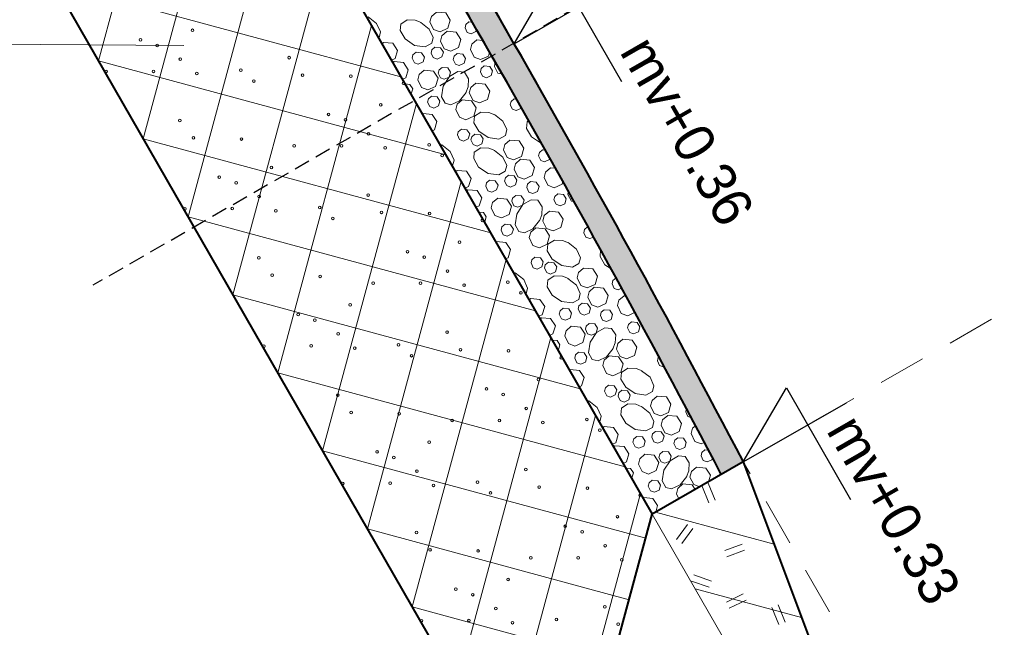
# Model space of a CAD drawing. Header units: metres. Extents: x 148742 to 148951, y 485553 to 485794.
# Tile 5 of 53: x 148815.57 to 148827.95, y 485617.56 to 485625.2. Entities that reach past the tile are written whole.
import ezdxf
from ezdxf.enums import TextEntityAlignment as Align

# ---------------------------------------------------------------- set-up
doc = ezdxf.new("R2010")
doc.units = ezdxf.units.M
doc.header["$MEASUREMENT"] = 0
doc.linetypes.add('assen', pattern=[2.5, 2, -0.5])
doc.linetypes.add('DGN Style 2', pattern=[1, 0.6, -0.4])
doc.layers.get('Defpoints').update_dxf_attribs({"color": 253, "lineweight": 13})
for name, color, linetype, lineweight in [('BWR-alg-assenplan', 92, 'assen', 30), ('BWR-best-situatie', 2, 'Continuous', 13), ('BWR-nieuw-maaiveldhoogte', 2, 'Continuous', 40), ('BWR-nieuw-raster-asfaltfietspad 80%', 252, 'Continuous', 30), ('BWR-nieuw-raster-profielen', 7, 'Continuous', 0), ('WVB-dim-terr-maatvoering 018', 7, 'Continuous', 13), ('WVB-pen-dik 018', 1, 'Continuous', 13), ('WVB-pen-dik 025', 1, 'Continuous', 30), ('WVB-pen-dik 035', 1, 'Continuous', 40)]:
    doc.layers.add(name, color=color, linetype=linetype, lineweight=lineweight)
doc.styles.add('1 50   0.18', font='WORKING.shx', dxfattribs={"height": 0.09})
doc.styles.add('1 50   0.18_0', font='WORKING.shx')
doc.styles.add('1 50   0.25', font='WORKING.shx', dxfattribs={"height": 0.125})
doc.dimstyles.new('TER 1 50', dxfattribs={"dimtxt": 0.09, "dimasz": 0.09, "dimexe": 0.045, "dimexo": 0.0625, "dimgap": 0.045, "dimtad": 1, "dimzin": 0, "dimdsep": 46, "dimtxsty": '1 50   0.18', "dimblk": 'TerminatorOpen_0.5', "dimcen": 0, "dimclrd": 256, "dimclre": 256, "dimclrt": 1, "dimazin": 0, "dimtfac": 1, "dimtdec": 0, "dimtmove": 1, "dimatfit": 1, "dimldrblk": 'TerminatorOpen_0.5', "dimfxl": 0.045, "dimfxlon": 1, "dimfrac": 2, "dimtolj": 1, "dimtzin": 0, "dimlwd": -1, "dimlwe": -1, "dimarcsym": 0})

# ---------------------------------------------------------------- blocks, each defined once
blk = doc.blocks.new('_Oblique_0.5')
at = {"color": 0, "linetype": 'ByBlock', "lineweight": -2}
for p, q in [((0, 0), (-1, 0)), ((0.5, 0.25), (-0.5, -0.25))]:
    blk.add_line(p, q, dxfattribs=at)
blk = doc.blocks.new('*D64')
at = {"layer": 'Defpoints', "color": 0, "lineweight": 40, "transparency": 16777216}
for p in [(148825.865, 485627.252), (148833.146, 485624.516), (148824.817, 485619.73)]:
    blk.add_point(p, dxfattribs=at)
at = {"layer": 'WVB-dim-terr-maatvoering 018', "transparency": 16777216}
for p, q in [((148830.001, 485629.629), (148830.313, 485629.808)), ((148830.337, 485629.406), (148832.967, 485624.828)), ((148832.99, 485624.426), (148833.302, 485624.605))]:
    blk.add_line(p, q, dxfattribs=at)
at = {"layer": 'WVB-dim-terr-maatvoering 018', "transparency": 16777216, "xscale": 0.36, "yscale": 0.36, "zscale": 0.36}
for p, rotation in [((148830.157, 485629.718), 119.8783303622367), ((148833.146, 485624.516), 299.8783303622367)]:
    blk.add_blockref('_Oblique_0.5', p, dxfattribs=dict(at, rotation=rotation))
at = {"layer": 'WVB-dim-terr-maatvoering 018', "color": 7, "transparency": 16777216, "insert": (148831.964, 485627.296), "char_height": 0.36, "attachment_point": 5, "rotation": 299.8783, "style": '1 50   0.18_0'}
blk.add_mtext('\\A1;\\C7;6.00', dxfattribs=at)
blk = doc.blocks.new('TerminatorOpen_0.5')
at = {"color": 0, "linetype": 'ByBlock', "lineweight": -2}
for q in [(-1, 0.25), (-1, 0), (-1, -0.25)]:
    blk.add_line((0, 0), q, dxfattribs=at)
blk = doc.blocks.new('*D65')
at = {"layer": 'Defpoints', "color": 0, "lineweight": 40, "transparency": 16777216}
for p in [(148824.817, 485619.73), (148837.132, 485617.579), (148827.779, 485612.206)]:
    blk.add_point(p, dxfattribs=at)
at = {"layer": 'WVB-dim-terr-maatvoering 018', "transparency": 16777216}
for p, q in [((148832.99, 485624.426), (148833.302, 485624.605)), ((148833.326, 485624.204), (148836.952, 485617.891)), ((148836.975, 485617.489), (148837.288, 485617.669))]:
    blk.add_line(p, q, dxfattribs=at)
at = {"layer": 'WVB-dim-terr-maatvoering 018', "transparency": 16777216, "xscale": 0.36, "yscale": 0.36, "zscale": 0.36}
for p, rotation in [((148833.146, 485624.516), 119.8783303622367), ((148837.132, 485617.579), 299.8783303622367)]:
    blk.add_blockref('_Oblique_0.5', p, dxfattribs=dict(at, rotation=rotation))
at = {"layer": 'WVB-dim-terr-maatvoering 018', "color": 7, "transparency": 16777216, "insert": (148835.451, 485621.227), "char_height": 0.36, "attachment_point": 5, "rotation": 299.8783, "style": '1 50   0.18_0'}
blk.add_mtext('\\A1;\\C7;8.00', dxfattribs=at)
blk = doc.blocks.new('*D68')
at = {"layer": 'Defpoints', "color": 0, "lineweight": 40, "transparency": 16777216}
for p in [(148825.044, 485618.986), (148825.69, 485615.212), (148832.245, 485603.802)]:
    blk.add_point(p, dxfattribs=at)
at = {"layer": 'WVB-dim-terr-maatvoering 018', "transparency": 16777216}
for p, q in [((148826.745, 485616.025), (148826.924, 485615.713)), ((148826.522, 485615.69), (148826.002, 485615.391)), ((148825.779, 485615.056), (148825.6, 485615.368))]:
    blk.add_line(p, q, dxfattribs=at)
at = {"layer": 'WVB-dim-terr-maatvoering 018', "transparency": 16777216, "xscale": 0.36, "yscale": 0.36, "zscale": 0.36}
for p, rotation in [((148826.834, 485615.869), 29.87833036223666), ((148825.69, 485615.212), 209.8783303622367)]:
    blk.add_blockref('_Oblique_0.5', p, dxfattribs=dict(at, rotation=rotation))
at = {"layer": 'WVB-dim-terr-maatvoering 018', "color": 7, "transparency": 16777216, "insert": (148827.502, 485616.668), "char_height": 0.36, "attachment_point": 5, "rotation": 29.8783, "style": '1 50   0.18_0'}
blk.add_mtext('\\A1;\\C7;1.32', dxfattribs=at)
blk = doc.blocks.new('HPIJLL')
at = {"layer": 'WVB-pen-dik 025'}
for p, q in [((0, 0), (0, 1.494)), ((0.538, 0.933), (-1.082, 0.933)), ((0, 0), (0.538, 0.933))]:
    blk.add_line(p, q, dxfattribs=at)

msp = doc.modelspace()

# ---------------------------------------------------------------- hatches: boundary and pattern name
at = {"layer": 'BWR-nieuw-raster-asfaltfietspad 80%', "ltscale": 0.466667, "extrusion": (0, 0, -1)}
msp.add_hatch(color=256, dxfattribs=at).paths.add_polyline_path([(-148824.666, 485619.643), (-148824.388, 485619.484, -0.020024), (-148818.41, 485629.889), (-148818.688, 485630.049, 0.009999), (-148821.784, 485624.901), (-148821.784, 485624.901), (-148821.784, 485624.901, 0.00998)])

# ---------------------------------------------------------------- linework, layer by layer
at = {"layer": 'BWR-alg-assenplan', "linetype": 'assen', "ltscale": 0.1}
msp.add_line((148830.909, 485630.15), (148816.486, 485621.864), dxfattribs=at)
at = {"layer": 'BWR-best-situatie'}
msp.add_line((148823.521, 485618.986), (148831.492, 485605.113), dxfattribs=at)
at = {"layer": 'BWR-nieuw-raster-asfaltfietspad 80%', "ltscale": 0.466667, "flags": 128}
msp.add_lwpolyline([(148824.666, 485619.643), (148824.388, 485619.484, 0.020024), (148818.41, 485629.889), (148818.688, 485630.049, -0.009999), (148821.784, 485624.901), (148821.784, 485624.901), (148821.784, 485624.901, -0.00998)], format="xyb", close=True, dxfattribs=at)
at = {"layer": 'BWR-nieuw-raster-profielen'}
for p, q in [((148816.556, 485624.685), (148817.737, 485629.054)), ((148817.12, 485623.704), (148818.3, 485628.073)), ((148817.683, 485622.723), (148818.864, 485627.092)), ((148818.247, 485621.742), (148819.427, 485626.111)), ((148815.993, 485625.666), (148820.361, 485624.486)), ((148821.215, 485625.176), (148821.253, 485625.172)), ((148818.811, 485620.761), (148819.991, 485625.13)), ((148820.123, 485624.901), (148820.142, 485624.918)), ((148821.316, 485624.95), (148821.388, 485624.943)), ((148816.556, 485624.685), (148820.925, 485623.505)), ((148820.26, 485624.662), (148820.276, 485624.676)), ((148819.374, 485619.781), (148820.555, 485624.149)), ((148821.783, 485624.208), (148821.807, 485624.206)), ((148820.63, 485624.018), (148820.638, 485624.024)), ((148817.12, 485623.704), (148821.489, 485622.524)), ((148820.848, 485623.638), (148820.879, 485623.626)), ((148822.14, 485623.566), (148822.167, 485623.563)), ((148821.048, 485623.291), (148821.067, 485623.308)), ((148822.241, 485623.34), (148822.296, 485623.335)), ((148819.938, 485618.8), (148821.118, 485623.168)), ((148821.185, 485623.052), (148821.201, 485623.066)), ((148817.683, 485622.723), (148822.052, 485621.543)), ((148822.708, 485622.598), (148822.709, 485622.598)), ((148821.555, 485622.408), (148821.563, 485622.414)), ((148820.501, 485617.819), (148821.682, 485622.187)), ((148821.773, 485622.028), (148821.804, 485622.016)), ((148823.065, 485621.956), (148823.065, 485621.956)), ((148818.247, 485621.742), (148822.616, 485620.562)), ((148821.973, 485621.681), (148821.992, 485621.698)), ((148823.166, 485621.73), (148823.187, 485621.728)), ((148822.11, 485621.442), (148822.126, 485621.456)), ((148821.065, 485616.838), (148822.246, 485621.206)), ((148822.48, 485620.798), (148822.488, 485620.804)), ((148818.811, 485620.761), (148823.179, 485619.581)), ((148822.698, 485620.418), (148822.729, 485620.406)), ((148821.629, 485615.857), (148822.809, 485620.225)), ((148822.898, 485620.071), (148822.917, 485620.088)), ((148823.035, 485619.832), (148823.051, 485619.846)), ((148819.374, 485619.781), (148823.439, 485618.682)), ((148824.184, 485619.793), (148824.225, 485619.789)), ((148824.233, 485619.129), (148824.145, 485619.344)), ((148824.311, 485619.161), (148824.224, 485619.377)), ((148822.192, 485614.876), (148823.373, 485619.244)), ((148823.405, 485619.188), (148823.413, 485619.194)), ((148823.563, 485619.01), (148825.054, 485618.607)), ((148823.965, 485618.854), (148823.826, 485618.665)), ((148819.938, 485618.8), (148823.23, 485617.91)), ((148824.033, 485618.804), (148823.894, 485618.615)), ((148824.432, 485618.529), (148824.652, 485618.609)), ((148824.46, 485618.451), (148824.68, 485618.532)), ((148824.043, 485618.221), (148824.264, 485618.145)), ((148824.016, 485618.143), (148824.235, 485618.066)), ((148824.061, 485618.047), (148825.399, 485617.685)), ((148824.454, 485617.881), (148824.664, 485617.982)), ((148824.488, 485617.805), (148824.7, 485617.906)), ((148825.192, 485617.628), (148825.105, 485617.844)), ((148820.501, 485617.819), (148823.022, 485617.137)), ((148825.114, 485617.596), (148825.026, 485617.811))]:
    msp.add_line(p, q, dxfattribs=at)
at = {"layer": 'BWR-nieuw-raster-profielen', "flags": 128}
for points in [[(148820.806, 485625.299), (148820.923, 485625.289), (148820.981, 485625.198), (148820.951, 485625.095), (148820.852, 485625.051), (148820.771, 485625.081), (148820.725, 485625.177), (148820.743, 485625.244), (148820.806, 485625.299)], [(148819.948, 485625.239), (148820.055, 485625.155), (148820.103, 485625.049), (148820.085, 485624.976), (148820.081, 485624.974)], [(148820.611, 485625.17), (148820.717, 485625.086), (148820.766, 485624.981), (148820.747, 485624.907), (148820.666, 485624.862), (148820.531, 485624.881), (148820.412, 485624.961), (148820.35, 485625.066), (148820.357, 485625.149), (148820.439, 485625.203), (148820.541, 485625.197), (148820.616, 485625.167)], [(148821.309, 485625.077), (148821.302, 485625.054), (148821.242, 485625.027), (148821.193, 485625.044), (148821.166, 485625.103), (148821.176, 485625.143), (148821.215, 485625.176)], [(148820.94, 485625.058), (148821.056, 485625.046), (148821.115, 485624.956), (148821.085, 485624.853), (148820.986, 485624.809), (148820.905, 485624.839), (148820.859, 485624.934), (148820.876, 485625.002), (148820.94, 485625.058)], [(148820.142, 485624.918), (148820.259, 485624.907), (148820.318, 485624.816), (148820.287, 485624.714), (148820.242, 485624.694)], [(148821.475, 485624.795), (148821.461, 485624.746), (148821.362, 485624.701), (148821.281, 485624.731), (148821.235, 485624.828), (148821.252, 485624.895), (148821.316, 485624.95)], [(148820.551, 485624.794), (148820.621, 485624.788), (148820.656, 485624.734), (148820.638, 485624.672), (148820.578, 485624.646), (148820.529, 485624.663), (148820.502, 485624.721), (148820.512, 485624.761), (148820.551, 485624.794)], [(148820.788, 485624.857), (148820.858, 485624.851), (148820.894, 485624.797), (148820.876, 485624.735), (148820.815, 485624.708), (148820.767, 485624.727), (148820.739, 485624.784), (148820.749, 485624.825), (148820.788, 485624.857)], [(148821.066, 485624.777), (148821.137, 485624.77), (148821.172, 485624.717), (148821.154, 485624.655), (148821.094, 485624.628), (148821.045, 485624.646), (148821.018, 485624.704), (148821.028, 485624.744), (148821.066, 485624.777)], [(148820.276, 485624.676), (148820.393, 485624.665), (148820.452, 485624.575), (148820.421, 485624.472), (148820.38, 485624.454)], [(148821.63, 485624.521), (148821.58, 485624.533), (148821.535, 485624.615), (148821.544, 485624.675)], [(148820.652, 485624.568), (148820.769, 485624.558), (148820.827, 485624.467), (148820.797, 485624.365), (148820.698, 485624.32), (148820.617, 485624.35), (148820.571, 485624.446), (148820.588, 485624.514), (148820.652, 485624.568)], [(148820.879, 485624.604), (148820.949, 485624.598), (148820.983, 485624.544), (148820.966, 485624.482), (148820.906, 485624.455), (148820.857, 485624.473), (148820.83, 485624.53), (148820.84, 485624.571), (148820.879, 485624.604)], [(148821.179, 485624.289), (148821.095, 485624.183), (148820.989, 485624.135), (148820.916, 485624.152), (148820.871, 485624.234), (148820.891, 485624.368), (148820.97, 485624.488), (148821.074, 485624.55), (148821.158, 485624.542), (148821.211, 485624.461), (148821.206, 485624.359), (148821.176, 485624.283)], [(148821.409, 485624.623), (148821.479, 485624.616), (148821.513, 485624.562), (148821.496, 485624.5), (148821.436, 485624.474), (148821.387, 485624.492), (148821.36, 485624.549), (148821.37, 485624.59), (148821.409, 485624.623)], [(148820.414, 485624.395), (148820.473, 485624.389), (148820.508, 485624.335), (148820.49, 485624.273), (148820.485, 485624.271)], [(148821.302, 485624.406), (148821.418, 485624.394), (148821.477, 485624.304), (148821.447, 485624.201), (148821.348, 485624.157), (148821.267, 485624.187), (148821.22, 485624.282), (148821.238, 485624.35), (148821.302, 485624.406)], [(148820.745, 485624.242), (148820.815, 485624.235), (148820.85, 485624.181), (148820.832, 485624.119), (148820.772, 485624.092), (148820.723, 485624.11), (148820.696, 485624.167), (148820.706, 485624.208), (148820.745, 485624.242)], [(148821.131, 485624.195), (148821.247, 485624.184), (148821.305, 485624.094), (148821.275, 485623.991), (148821.176, 485623.946), (148821.096, 485623.976), (148821.049, 485624.073), (148821.067, 485624.14), (148821.131, 485624.195)], [(148821.871, 485624.091), (148821.87, 485624.086), (148821.811, 485624.06), (148821.762, 485624.077), (148821.735, 485624.135), (148821.745, 485624.175), (148821.783, 485624.208)], [(148820.638, 485624.024), (148820.754, 485624.013), (148820.813, 485623.923), (148820.783, 485623.82), (148820.752, 485623.806)], [(148821.537, 485624.01), (148821.643, 485623.927), (148821.692, 485623.821), (148821.674, 485623.747), (148821.592, 485623.702), (148821.457, 485623.722), (148821.338, 485623.802), (148821.276, 485623.905), (148821.284, 485623.989), (148821.365, 485624.042), (148821.467, 485624.038), (148821.543, 485624.007)], [(148822.116, 485623.656), (148822.001, 485623.732), (148821.939, 485623.837), (148821.946, 485623.921), (148821.961, 485623.931)], [(148821.12, 485623.827), (148821.19, 485623.82), (148821.225, 485623.767), (148821.206, 485623.705), (148821.147, 485623.678), (148821.098, 485623.695), (148821.071, 485623.754), (148821.081, 485623.794), (148821.12, 485623.827)], [(148821.29, 485623.764), (148821.36, 485623.757), (148821.395, 485623.704), (148821.377, 485623.642), (148821.317, 485623.615), (148821.268, 485623.634), (148821.241, 485623.691), (148821.251, 485623.731), (148821.29, 485623.764)], [(148821.731, 485623.689), (148821.848, 485623.679), (148821.906, 485623.588), (148821.876, 485623.485), (148821.777, 485623.441), (148821.696, 485623.471), (148821.65, 485623.567), (148821.668, 485623.634), (148821.731, 485623.689)], [(148820.873, 485623.629), (148820.98, 485623.545), (148821.028, 485623.439), (148821.01, 485623.366), (148821.006, 485623.364)], [(148821.536, 485623.56), (148821.642, 485623.476), (148821.691, 485623.371), (148821.672, 485623.297), (148821.591, 485623.252), (148821.456, 485623.271), (148821.337, 485623.351), (148821.275, 485623.456), (148821.282, 485623.539), (148821.364, 485623.593), (148821.466, 485623.587), (148821.541, 485623.557)], [(148822.23, 485623.452), (148822.227, 485623.444), (148822.167, 485623.417), (148822.118, 485623.434), (148822.091, 485623.493), (148822.101, 485623.533), (148822.14, 485623.566)], [(148821.865, 485623.448), (148821.981, 485623.436), (148822.04, 485623.346), (148822.01, 485623.243), (148821.911, 485623.199), (148821.83, 485623.229), (148821.784, 485623.324), (148821.801, 485623.392), (148821.865, 485623.448)], [(148821.067, 485623.308), (148821.184, 485623.297), (148821.243, 485623.206), (148821.212, 485623.104), (148821.167, 485623.084)], [(148822.393, 485623.161), (148822.386, 485623.136), (148822.287, 485623.091), (148822.206, 485623.121), (148822.16, 485623.218), (148822.177, 485623.285), (148822.241, 485623.34)], [(148821.476, 485623.184), (148821.546, 485623.178), (148821.581, 485623.124), (148821.563, 485623.062), (148821.503, 485623.036), (148821.454, 485623.053), (148821.427, 485623.111), (148821.437, 485623.151), (148821.476, 485623.184)], [(148821.713, 485623.247), (148821.783, 485623.241), (148821.819, 485623.187), (148821.801, 485623.125), (148821.74, 485623.098), (148821.692, 485623.117), (148821.664, 485623.174), (148821.674, 485623.215), (148821.713, 485623.247)], [(148821.991, 485623.167), (148822.062, 485623.16), (148822.097, 485623.107), (148822.079, 485623.045), (148822.019, 485623.018), (148821.97, 485623.036), (148821.943, 485623.094), (148821.953, 485623.134), (148821.991, 485623.167)], [(148821.201, 485623.066), (148821.318, 485623.055), (148821.377, 485622.965), (148821.346, 485622.862), (148821.305, 485622.844)], [(148822.53, 485622.917), (148822.505, 485622.923), (148822.46, 485623.005), (148822.464, 485623.035)], [(148821.577, 485622.958), (148821.694, 485622.948), (148821.752, 485622.857), (148821.722, 485622.755), (148821.623, 485622.71), (148821.542, 485622.74), (148821.496, 485622.836), (148821.513, 485622.904), (148821.577, 485622.958)], [(148821.804, 485622.994), (148821.874, 485622.988), (148821.908, 485622.934), (148821.891, 485622.872), (148821.831, 485622.845), (148821.782, 485622.863), (148821.755, 485622.92), (148821.765, 485622.961), (148821.804, 485622.994)], [(148822.104, 485622.679), (148822.02, 485622.573), (148821.914, 485622.525), (148821.841, 485622.542), (148821.796, 485622.624), (148821.816, 485622.758), (148821.895, 485622.878), (148821.999, 485622.94), (148822.083, 485622.932), (148822.136, 485622.851), (148822.131, 485622.749), (148822.101, 485622.673)], [(148822.334, 485623.013), (148822.404, 485623.006), (148822.438, 485622.952), (148822.421, 485622.89), (148822.361, 485622.864), (148822.312, 485622.882), (148822.285, 485622.939), (148822.295, 485622.98), (148822.334, 485623.013)], [(148821.339, 485622.785), (148821.398, 485622.779), (148821.433, 485622.725), (148821.415, 485622.663), (148821.41, 485622.661)], [(148822.227, 485622.796), (148822.343, 485622.784), (148822.402, 485622.694), (148822.372, 485622.591), (148822.273, 485622.547), (148822.192, 485622.577), (148822.145, 485622.672), (148822.163, 485622.74), (148822.227, 485622.796)], [(148821.67, 485622.632), (148821.74, 485622.625), (148821.775, 485622.571), (148821.757, 485622.509), (148821.697, 485622.482), (148821.648, 485622.5), (148821.621, 485622.557), (148821.631, 485622.598), (148821.67, 485622.632)], [(148822.056, 485622.585), (148822.172, 485622.574), (148822.23, 485622.484), (148822.2, 485622.381), (148822.101, 485622.336), (148822.02, 485622.366), (148821.974, 485622.463), (148821.992, 485622.53), (148822.056, 485622.585)], [(148822.781, 485622.47), (148822.736, 485622.45), (148822.687, 485622.467), (148822.66, 485622.525), (148822.67, 485622.565), (148822.708, 485622.598)], [(148821.563, 485622.414), (148821.679, 485622.403), (148821.738, 485622.313), (148821.708, 485622.21), (148821.677, 485622.196)], [(148822.462, 485622.4), (148822.568, 485622.317), (148822.617, 485622.211), (148822.599, 485622.137), (148822.517, 485622.092), (148822.382, 485622.112), (148822.263, 485622.192), (148822.201, 485622.295), (148822.209, 485622.379), (148822.29, 485622.432), (148822.392, 485622.428), (148822.468, 485622.397)], [(148823.004, 485622.07), (148822.926, 485622.122), (148822.864, 485622.227), (148822.871, 485622.31)], [(148822.045, 485622.217), (148822.115, 485622.21), (148822.15, 485622.157), (148822.131, 485622.095), (148822.072, 485622.068), (148822.023, 485622.085), (148821.996, 485622.144), (148822.006, 485622.184), (148822.045, 485622.217)], [(148822.215, 485622.154), (148822.285, 485622.147), (148822.32, 485622.094), (148822.302, 485622.032), (148822.242, 485622.005), (148822.193, 485622.024), (148822.166, 485622.081), (148822.176, 485622.121), (148822.215, 485622.154)], [(148822.656, 485622.079), (148822.773, 485622.069), (148822.831, 485621.978), (148822.801, 485621.875), (148822.702, 485621.831), (148822.621, 485621.861), (148822.575, 485621.957), (148822.593, 485622.024), (148822.656, 485622.079)], [(148821.798, 485622.019), (148821.905, 485621.935), (148821.953, 485621.829), (148821.935, 485621.756), (148821.931, 485621.754)], [(148822.461, 485621.95), (148822.567, 485621.866), (148822.616, 485621.761), (148822.597, 485621.687), (148822.516, 485621.642), (148822.381, 485621.661), (148822.262, 485621.741), (148822.2, 485621.846), (148822.207, 485621.929), (148822.289, 485621.983), (148822.391, 485621.977), (148822.466, 485621.947)], [(148823.135, 485621.826), (148823.092, 485621.807), (148823.043, 485621.824), (148823.016, 485621.883), (148823.026, 485621.923), (148823.065, 485621.956)], [(148822.79, 485621.838), (148822.906, 485621.826), (148822.965, 485621.736), (148822.935, 485621.633), (148822.836, 485621.589), (148822.755, 485621.619), (148822.709, 485621.714), (148822.726, 485621.782), (148822.79, 485621.838)], [(148821.992, 485621.698), (148822.109, 485621.687), (148822.168, 485621.596), (148822.137, 485621.494), (148822.092, 485621.474)], [(148823.298, 485621.52), (148823.212, 485621.481), (148823.131, 485621.511), (148823.085, 485621.608), (148823.102, 485621.675), (148823.166, 485621.73)], [(148822.401, 485621.574), (148822.471, 485621.568), (148822.506, 485621.514), (148822.488, 485621.452), (148822.428, 485621.426), (148822.379, 485621.443), (148822.352, 485621.501), (148822.362, 485621.541), (148822.401, 485621.574)], [(148822.638, 485621.637), (148822.708, 485621.631), (148822.744, 485621.577), (148822.726, 485621.515), (148822.665, 485621.488), (148822.617, 485621.507), (148822.589, 485621.564), (148822.599, 485621.605), (148822.638, 485621.637)], [(148822.916, 485621.557), (148822.987, 485621.55), (148823.022, 485621.497), (148823.004, 485621.435), (148822.944, 485621.408), (148822.895, 485621.426), (148822.868, 485621.484), (148822.878, 485621.524), (148822.916, 485621.557)], [(148822.126, 485621.456), (148822.243, 485621.445), (148822.302, 485621.355), (148822.271, 485621.252), (148822.23, 485621.234)], [(148822.502, 485621.348), (148822.619, 485621.338), (148822.677, 485621.247), (148822.647, 485621.145), (148822.548, 485621.1), (148822.467, 485621.13), (148822.421, 485621.226), (148822.438, 485621.293), (148822.502, 485621.348)], [(148822.728, 485621.384), (148822.799, 485621.378), (148822.833, 485621.324), (148822.815, 485621.262), (148822.756, 485621.235), (148822.707, 485621.253), (148822.68, 485621.31), (148822.69, 485621.351), (148822.728, 485621.384)], [(148823.029, 485621.069), (148822.945, 485620.963), (148822.839, 485620.915), (148822.766, 485620.932), (148822.721, 485621.014), (148822.741, 485621.148), (148822.82, 485621.268), (148822.924, 485621.33), (148823.008, 485621.322), (148823.061, 485621.241), (148823.056, 485621.139), (148823.026, 485621.063)], [(148823.259, 485621.403), (148823.329, 485621.396), (148823.363, 485621.342), (148823.346, 485621.28), (148823.286, 485621.254), (148823.237, 485621.272), (148823.21, 485621.329), (148823.22, 485621.37), (148823.259, 485621.403)], [(148822.264, 485621.175), (148822.323, 485621.169), (148822.358, 485621.115), (148822.34, 485621.053), (148822.335, 485621.051)], [(148823.152, 485621.186), (148823.268, 485621.174), (148823.327, 485621.084), (148823.297, 485620.981), (148823.198, 485620.937), (148823.117, 485620.967), (148823.07, 485621.062), (148823.088, 485621.13), (148823.152, 485621.186)], [(148822.595, 485621.022), (148822.665, 485621.015), (148822.7, 485620.961), (148822.682, 485620.899), (148822.622, 485620.872), (148822.573, 485620.89), (148822.546, 485620.947), (148822.556, 485620.988), (148822.595, 485621.022)], [(148822.98, 485620.975), (148823.097, 485620.964), (148823.155, 485620.874), (148823.125, 485620.771), (148823.026, 485620.726), (148822.945, 485620.756), (148822.899, 485620.853), (148822.917, 485620.92), (148822.98, 485620.975)], [(148823.662, 485620.84), (148823.661, 485620.84), (148823.612, 485620.857), (148823.585, 485620.915), (148823.595, 485620.955), (148823.599, 485620.958)], [(148822.488, 485620.804), (148822.604, 485620.793), (148822.663, 485620.703), (148822.633, 485620.6), (148822.602, 485620.586)], [(148823.387, 485620.79), (148823.493, 485620.707), (148823.542, 485620.601), (148823.524, 485620.527), (148823.442, 485620.482), (148823.307, 485620.502), (148823.188, 485620.582), (148823.126, 485620.685), (148823.134, 485620.769), (148823.215, 485620.822), (148823.317, 485620.818), (148823.393, 485620.787)], [(148822.97, 485620.607), (148823.04, 485620.6), (148823.075, 485620.547), (148823.056, 485620.485), (148822.997, 485620.458), (148822.948, 485620.475), (148822.921, 485620.534), (148822.931, 485620.574), (148822.97, 485620.607)], [(148823.14, 485620.544), (148823.21, 485620.537), (148823.245, 485620.484), (148823.227, 485620.422), (148823.167, 485620.395), (148823.118, 485620.414), (148823.091, 485620.471), (148823.101, 485620.511), (148823.14, 485620.544)], [(148823.581, 485620.469), (148823.698, 485620.459), (148823.756, 485620.368), (148823.726, 485620.265), (148823.627, 485620.221), (148823.546, 485620.251), (148823.5, 485620.347), (148823.518, 485620.414), (148823.581, 485620.469)], [(148822.723, 485620.409), (148822.83, 485620.325), (148822.878, 485620.219), (148822.86, 485620.146), (148822.856, 485620.144)], [(148823.386, 485620.34), (148823.492, 485620.256), (148823.541, 485620.151), (148823.522, 485620.077), (148823.441, 485620.032), (148823.306, 485620.051), (148823.187, 485620.131), (148823.125, 485620.236), (148823.132, 485620.319), (148823.214, 485620.373), (148823.316, 485620.367), (148823.391, 485620.337)], [(148823.715, 485620.228), (148823.831, 485620.216), (148823.89, 485620.126), (148823.86, 485620.023), (148823.761, 485619.979), (148823.68, 485620.009), (148823.634, 485620.104), (148823.651, 485620.172), (148823.715, 485620.228)], [(148824.004, 485620.202), (148823.968, 485620.214), (148823.941, 485620.273), (148823.949, 485620.304)], [(148822.917, 485620.088), (148823.034, 485620.077), (148823.093, 485619.986), (148823.062, 485619.884), (148823.017, 485619.864)], [(148824.172, 485619.887), (148824.137, 485619.871), (148824.056, 485619.901), (148824.01, 485619.998), (148824.027, 485620.065), (148824.061, 485620.094)], [(148823.326, 485619.964), (148823.396, 485619.958), (148823.431, 485619.904), (148823.413, 485619.842), (148823.353, 485619.816), (148823.304, 485619.833), (148823.277, 485619.891), (148823.287, 485619.931), (148823.326, 485619.964)], [(148823.563, 485620.027), (148823.633, 485620.021), (148823.669, 485619.967), (148823.651, 485619.905), (148823.59, 485619.878), (148823.542, 485619.897), (148823.514, 485619.954), (148823.524, 485619.995), (148823.563, 485620.027)], [(148823.841, 485619.947), (148823.912, 485619.94), (148823.947, 485619.887), (148823.929, 485619.825), (148823.869, 485619.798), (148823.82, 485619.816), (148823.793, 485619.874), (148823.803, 485619.914), (148823.841, 485619.947)], [(148823.051, 485619.846), (148823.168, 485619.835), (148823.227, 485619.745), (148823.196, 485619.642), (148823.155, 485619.623)], [(148823.427, 485619.738), (148823.544, 485619.728), (148823.602, 485619.637), (148823.572, 485619.535), (148823.473, 485619.49), (148823.392, 485619.52), (148823.346, 485619.616), (148823.363, 485619.683), (148823.427, 485619.738)], [(148823.653, 485619.774), (148823.724, 485619.768), (148823.758, 485619.714), (148823.74, 485619.652), (148823.681, 485619.625), (148823.632, 485619.643), (148823.605, 485619.7), (148823.615, 485619.741), (148823.653, 485619.774)], [(148823.954, 485619.459), (148823.87, 485619.353), (148823.764, 485619.305), (148823.691, 485619.322), (148823.646, 485619.404), (148823.666, 485619.538), (148823.745, 485619.658), (148823.849, 485619.72), (148823.933, 485619.712), (148823.986, 485619.631), (148823.981, 485619.529), (148823.951, 485619.453)], [(148824.277, 485619.692), (148824.271, 485619.67), (148824.211, 485619.644), (148824.162, 485619.662), (148824.135, 485619.719), (148824.145, 485619.76), (148824.184, 485619.793)], [(148823.189, 485619.565), (148823.248, 485619.559), (148823.283, 485619.505), (148823.265, 485619.443), (148823.26, 485619.441)], [(148824.118, 485619.329), (148824.042, 485619.357), (148823.995, 485619.452), (148824.013, 485619.52), (148824.077, 485619.576)], [(148824.077, 485619.576), (148824.193, 485619.564), (148824.252, 485619.474), (148824.228, 485619.392)], [(148823.52, 485619.412), (148823.59, 485619.405), (148823.625, 485619.351), (148823.607, 485619.289), (148823.547, 485619.262), (148823.498, 485619.28), (148823.471, 485619.337), (148823.481, 485619.378), (148823.52, 485619.412)], [(148823.855, 485619.178), (148823.824, 485619.243), (148823.842, 485619.31), (148823.905, 485619.365)], [(148823.905, 485619.365), (148824.022, 485619.354), (148824.06, 485619.296)], [(148823.413, 485619.194), (148823.529, 485619.183), (148823.588, 485619.093), (148823.564, 485619.011)]]:
    msp.add_lwpolyline(points, dxfattribs=at)
at = {"layer": 'BWR-nieuw-raster-profielen'}
for centre in [(148817.739, 485625.07), (148817.084, 485624.95), (148817.295, 485624.879), (148817.586, 485624.706), (148818.956, 485624.726), (148817.248, 485624.554), (148817.795, 485624.528), (148818.347, 485624.568), (148819.124, 485624.507), (148818.511, 485624.432), (148819.729, 485624.493), (148820.106, 485624.134), (148819.451, 485624.013), (148817.581, 485623.936), (148819.662, 485623.943), (148819.953, 485623.769), (148817.75, 485623.718), (148818.354, 485623.703), (148820.714, 485623.631), (148819.019, 485623.616), (148819.614, 485623.617), (148820.162, 485623.591), (148820.878, 485623.495), (148818.731, 485623.344), (148818.076, 485623.223), (148818.287, 485623.153), (148818.578, 485622.979), (148819.948, 485622.999), (148818.24, 485622.828), (148818.787, 485622.801), (148819.339, 485622.841), (148820.116, 485622.781), (148820.721, 485622.766), (148819.503, 485622.705), (148821.098, 485622.407), (148820.443, 485622.286), (148818.573, 485622.21), (148820.654, 485622.216), (148820.945, 485622.043), (148818.742, 485621.991), (148819.346, 485621.976), (148821.706, 485621.904), (148820.011, 485621.889), (148820.606, 485621.891), (148821.154, 485621.864), (148821.87, 485621.768), (148819.723, 485621.617), (148819.068, 485621.497), (148819.279, 485621.426), (148819.57, 485621.253), (148820.94, 485621.273), (148819.232, 485621.101), (148819.779, 485621.074), (148820.331, 485621.115), (148821.108, 485621.054), (148821.713, 485621.039), (148820.495, 485620.978), (148822.09, 485620.68), (148821.435, 485620.56), (148819.565, 485620.483), (148821.646, 485620.489), (148821.937, 485620.316), (148819.734, 485620.264), (148820.338, 485620.249), (148822.698, 485620.178), (148821.003, 485620.162), (148821.598, 485620.164), (148822.146, 485620.138), (148822.862, 485620.041), (148820.715, 485619.89), (148820.06, 485619.77), (148820.271, 485619.699), (148821.932, 485619.546), (148820.562, 485619.526), (148820.224, 485619.374), (148820.771, 485619.348), (148821.323, 485619.388), (148822.1, 485619.327), (148822.705, 485619.312), (148821.487, 485619.252), (148823.082, 485618.954), (148822.427, 485618.833), (148820.557, 485618.756), (148822.638, 485618.762), (148822.929, 485618.589), (148820.726, 485618.538), (148821.33, 485618.523), (148821.995, 485618.436), (148822.59, 485618.437), (148823.138, 485618.411), (148821.707, 485618.164), (148821.052, 485618.043), (148821.263, 485617.973), (148822.924, 485617.819), (148821.554, 485617.799), (148821.216, 485617.648), (148821.763, 485617.621), (148822.315, 485617.661), (148823.092, 485617.601)]:
    msp.add_circle(centre, 0.0168, dxfattribs=at)
for centre, start, end in [((148816.652, 485624.552), 0, 360), ((148820.393, 485624.405), 71.903, 299.8783), ((148820.393, 485624.405), 299.8783, 347.8537), ((148817.644, 485622.826), 0, 360), ((148821.385, 485622.679), 71.903, 299.8783), ((148821.385, 485622.679), 299.8783, 347.8537), ((148818.636, 485621.099), 0, 360), ((148822.377, 485620.952), 71.903, 299.8783), ((148822.377, 485620.952), 299.8783, 347.8537), ((148819.628, 485619.372), 0, 360), ((148823.369, 485619.225), 71.903, 299.8783), ((148823.369, 485619.225), 299.8783, 347.8537), ((148820.62, 485617.646), 0, 360)]:
    msp.add_arc(centre, 0.0168, start, end, dxfattribs=at)
at = {"layer": 'WVB-dim-terr-maatvoering 018', "linetype": 'DGN Style 2', "lineweight": 0}
for p in [(148832.99, 485624.426), (148826.745, 485616.025)]:
    msp.add_line(p, (148824.666, 485619.643), dxfattribs=at)
at = {"layer": 'WVB-pen-dik 018', "flags": 128}
msp.add_lwpolyline([(148810.469, 485628.983), (148812.809, 485624.911), (148817.631, 485624.879)], dxfattribs=at)
at = {"layer": 'WVB-pen-dik 035'}
for p, q in [((148813.174, 485630.571), (148822.341, 485614.617)), ((148817.543, 485629.391), (148823.521, 485618.986)), ((148824.666, 485619.643), (148823.521, 485618.986)), ((148822.341, 485614.617), (148823.521, 485618.986))]:
    msp.add_line(p, q, dxfattribs=at)
at = {"layer": 'WVB-pen-dik 035', "linetype": 'Continuous'}
msp.add_line((148824.666, 485619.643), (148827.506, 485612.049), dxfattribs=at)
at = {"layer": 'WVB-pen-dik 035'}
for radius, start, end in [(150.2, 27.58894, 32.16772), (149.88, 27.58405, 32.17261)]:
    msp.add_arc((148691.545, 485550.082), radius, start, end, dxfattribs=at)

# ---------------------------------------------------------------- block references
at = {"layer": 'WVB-pen-dik 025', "extrusion": (0, 0, -1), "rotation": 60.12166964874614}
for p in [(-148821.784, 485624.901), (-148824.666, 485619.643)]:
    msp.add_blockref('HPIJLL', p, dxfattribs=at)

# ---------------------------------------------------------------- texts
at = {"layer": 'BWR-nieuw-maaiveldhoogte', "style": '1 50   0.25'}
msp.add_text('mv+0.36', height=0.5, rotation=299.8784, dxfattribs=at).set_placement((148824.39, 485622.562), align=Align.RIGHT)
msp.add_text('mv+0.33', height=0.5, rotation=299.8784, dxfattribs=at).set_placement((148825.702, 485620.039))

# ---------------------------------------------------------------- dimensions: what is measured, and where the dimension line sits
at = {"layer": 'WVB-dim-terr-maatvoering 018'}
for base, p1, p2, picture, middle in [((148833.146, 485624.516), (148825.865, 485627.252), (148824.817, 485619.73), '*D64', (148831.964, 485627.296)), ((148837.132, 485617.579), (148824.817, 485619.73), (148827.779, 485612.206), '*D65', (148835.451, 485621.227))]:
    dim = msp.add_linear_dim(base=base, p1=p1, p2=p2, angle=299.8783, text='\\C7;<>', dimstyle='TER 1 50', override={"dimtxt": 0.36, "dimasz": 0.36, "dimexe": 0.18, "dimgap": 0.18, "dimtxsty": '1 50   0.18_0', "dimblk": '_Oblique_0.5', "dimclrt": 7, "dimtdec": 2, "dimtmove": 2, "dimatfit": 3, "dimfxl": 0.18}, dxfattribs=at)
    dim.commit()
    dim.dimension.update_dxf_attribs({"geometry": picture, "text_midpoint": middle})
dim = msp.add_linear_dim(base=(148825.69, 485615.212), p1=(148825.044, 485618.986), p2=(148832.245, 485603.802), angle=209.8783, text='\\C7;<>', dimstyle='TER 1 50', override={"dimtxt": 0.36, "dimasz": 0.36, "dimexe": 0.18, "dimgap": 0.18, "dimtxsty": '1 50   0.18_0', "dimblk": '_Oblique_0.5', "dimclrt": 7, "dimtdec": 2, "dimtmove": 2, "dimatfit": 3, "dimfxl": 0.18}, dxfattribs=at)
dim.commit()
dim.dimension.update_dxf_attribs({"geometry": '*D68', "text_midpoint": (148827.502, 485616.668), "dimtype": 160})

doc.saveas('drawing.dxf')
